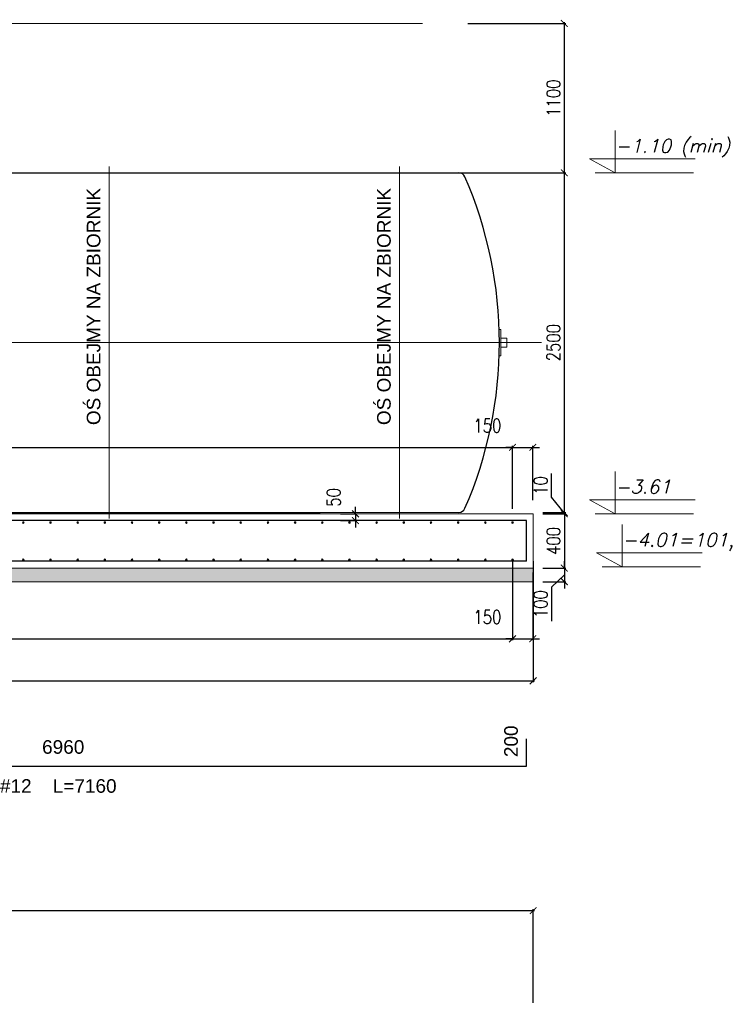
# Model space of a CAD drawing. Header units: millimetres. Extents: x -387992 to 11255, y 102926 to 380857.
# Tile 24 of 27: x -377984 to -372770, y 307436 to 314686. Entities that reach past the tile are written whole.
import ezdxf

# ---------------------------------------------------------------- set-up
doc = ezdxf.new("R2010")
doc.units = ezdxf.units.MM
doc.header["$MEASUREMENT"] = 0
for name, color, linetype, lineweight in [('AOS BETON', 7, 'Continuous', 18), ('AOS OS', 7, 'Continuous', 5), ('AOS STAL', 7, 'Continuous', 13), ('AOS WYMIAR', 7, 'Continuous', 9), ('AOS WYMIAR @ 1', 7, 'Continuous', 9), ('AOS ZBROJENIE', 7, 'Continuous', 25), ('AOS_OPIS', 7, 'Continuous', 9)]:
    doc.layers.add(name, color=color, linetype=linetype, lineweight=lineweight)
doc.styles.add('ARIAL', font='arial.ttf')
doc.styles.add('ROMANS', font='romans.shx', dxfattribs={"width": 0.7})
doc.styles.add('wymiary_opis', font='simplex.shx', dxfattribs={"width": 0.8})
doc.dimstyles.new('BB 1-50', dxfattribs={"dimtxt": 100, "dimasz": 50, "dimexe": 10, "dimexo": 100, "dimgap": 30, "dimtad": 1, "dimlfac": -1, "dimzin": 12, "dimdsep": 46, "dimtxsty": 'wymiary_opis', "dimblk": 'ARCHTICK', "dimcen": 45, "dimdle": 10, "dimclrd": 256, "dimclre": 256, "dimadec": 0, "dimazin": 0, "dimtfac": 1, "dimtix": 1, "dimtmove": 2, "dimatfit": 3, "dimfxl": 1, "dimtolj": 1, "dimtzin": 0, "dimarcsym": 0})

# ---------------------------------------------------------------- blocks, each defined once
blk = doc.blocks.new('_ArchTick')
at = {"color": 0, "linetype": 'ByBlock', "const_width": 0.15}
blk.add_lwpolyline([(-0.5, -0.5), (0.5, 0.5)], dxfattribs=at)
blk = doc.blocks.new('*D1008')
at = {"layer": 'AOS WYMIAR', "lineweight": -2, "transparency": 16777216}
for p, q in [((-387517.3, 308125.9), (-374195.9, 308125.9)), ((-387507.3, 307446.8), (-387507.3, 308135.9)), ((-374205.9, 307446.8), (-374205.9, 308135.9))]:
    blk.add_line(p, q, dxfattribs=at)
at = {"layer": 'Defpoints', "color": 0, "transparency": 16777216}
for p in [(-374205.9, 308125.9), (-387507.3, 307346.8, 0), (-374205.9, 307346.8, 0)]:
    blk.add_point(p, dxfattribs=at)
at = {"layer": 'AOS WYMIAR', "lineweight": -2, "transparency": 16777216, "xscale": 50, "yscale": 50, "zscale": 50, "rotation": 180}
blk.add_blockref('_ArchTick', (-387507.3, 308125.9), dxfattribs=at)
at = {"layer": 'AOS WYMIAR', "lineweight": -2, "transparency": 16777216, "xscale": 50, "yscale": 50, "zscale": 50}
blk.add_blockref('_ArchTick', (-374205.9, 308125.9), dxfattribs=at)
at = {"layer": 'AOS WYMIAR', "color": 0, "transparency": 16777216, "insert": (-380856.6, 308205.9), "char_height": 100, "attachment_point": 5, "style": 'wymiary_opis'}
blk.add_mtext('\\A1;13300', dxfattribs=at)
blk = doc.blocks.new('*D6252')
at = {"layer": 'AOS WYMIAR', "lineweight": -2, "transparency": 16777216}
for p, q in [((-374785.9, 313557.9), (-373966.5, 313557.9)), ((-373976.5, 311047.9), (-373976.5, 313567.9)), ((-374135.9, 311057.9), (-373966.5, 311057.9))]:
    blk.add_line(p, q, dxfattribs=at)
at = {"layer": 'Defpoints', "color": 0, "transparency": 16777216}
for p in [(-374885.9, 313557.9), (-373976.5, 313557.9), (-374235.9, 311057.9)]:
    blk.add_point(p, dxfattribs=at)
at = {"layer": 'AOS WYMIAR', "lineweight": -2, "transparency": 16777216, "xscale": 50, "yscale": 50, "zscale": 50}
for p, rotation in [((-373976.5, 313557.9), 90), ((-373976.5, 311057.9), 270)]:
    blk.add_blockref('_ArchTick', p, dxfattribs=dict(at, rotation=rotation))
at = {"layer": 'AOS WYMIAR', "color": 0, "transparency": 16777216, "insert": (-374056.5, 312307.9), "char_height": 100, "attachment_point": 5, "rotation": 90, "style": 'wymiary_opis'}
blk.add_mtext('\\A1;2500', dxfattribs=at)
blk = doc.blocks.new('*D6253')
at = {"layer": 'AOS WYMIAR', "lineweight": -2, "transparency": 16777216}
for p, q in [((-374135.9, 310647.9), (-373966.5, 310647.9)), ((-373976.5, 310647.9), (-373976.5, 310697.9)), ((-373976.5, 310647.9), (-373976.5, 310547.9)), ((-373976.5, 310647.9), (-373976.5, 310547.9)), ((-373976.5, 310597.9), (-374071.5, 310507.8)), ((-374135.9, 310547.9), (-373966.5, 310547.9)), ((-374071.5, 310507.8), (-374071.5, 310257.3)), ((-373976.5, 310547.9), (-373976.5, 310497.9))]:
    blk.add_line(p, q, dxfattribs=at)
at = {"layer": 'Defpoints', "color": 0, "transparency": 16777216}
for p in [(-374235.9, 310647.9), (-374235.9, 310547.9), (-373976.5, 310547.9)]:
    blk.add_point(p, dxfattribs=at)
at = {"layer": 'AOS WYMIAR', "lineweight": -2, "transparency": 16777216, "xscale": 50, "yscale": 50, "zscale": 50}
for p, rotation in [((-373976.5, 310647.9), 270), ((-373976.5, 310547.9), 90)]:
    blk.add_blockref('_ArchTick', p, dxfattribs=dict(at, rotation=rotation))
at = {"layer": 'AOS WYMIAR', "color": 0, "transparency": 16777216, "insert": (-374151.5, 310382.6), "char_height": 100, "attachment_point": 5, "rotation": 90, "style": 'wymiary_opis'}
blk.add_mtext('\\A1;100', dxfattribs=at)
blk = doc.blocks.new('*D6254')
at = {"layer": 'AOS WYMIAR', "lineweight": -2, "transparency": 16777216}
for p, q in [((-374071.5, 311169.1), (-374071.5, 311343.3)), ((-373976.5, 311052.9), (-374071.5, 311169.1)), ((-373976.5, 311057.9), (-373976.5, 311107.9)), ((-374135.9, 311057.9), (-373966.5, 311057.9)), ((-374135.9, 311047.9), (-373966.5, 311047.9)), ((-373976.5, 311057.9), (-373976.5, 311047.9)), ((-373976.5, 311057.9), (-373976.5, 311047.9)), ((-373976.5, 311047.9), (-373976.5, 310997.9))]:
    blk.add_line(p, q, dxfattribs=at)
at = {"layer": 'Defpoints', "color": 0, "transparency": 16777216}
for p in [(-374235.9, 311057.9), (-374235.9, 311047.9), (-373976.5, 311047.9)]:
    blk.add_point(p, dxfattribs=at)
at = {"layer": 'AOS WYMIAR', "lineweight": -2, "transparency": 16777216, "xscale": 50, "yscale": 50, "zscale": 50}
for p, rotation in [((-373976.5, 311057.9), 270), ((-373976.5, 311047.9), 90)]:
    blk.add_blockref('_ArchTick', p, dxfattribs=dict(at, rotation=rotation))
at = {"layer": 'AOS WYMIAR', "color": 0, "transparency": 16777216, "insert": (-374151.5, 311256.2), "char_height": 100, "attachment_point": 5, "rotation": 90, "style": 'wymiary_opis'}
blk.add_mtext('\\A1;10', dxfattribs=at)
blk = doc.blocks.new('POZIOM')
for p, q in [((0, 0.622), (0, 0)), ((-0.379, 0.207), (1.176, 0.207)), ((0, 0), (-0.379, 0.207))]:
    blk.add_line(p, q)
at = {"style": 'ARIAL', "flags": 4}
blk.add_attdef('POZIOM', (0.175, 0.268), '', height=0.2, dxfattribs=at)
blk = doc.blocks.new('*D6255')
at = {"layer": 'AOS WYMIAR', "lineweight": -2, "transparency": 16777216}
for p, q in [((-387507.3, 310697.9), (-387507.3, 309807.7)), ((-374205.9, 310697.9), (-374205.9, 309807.7)), ((-387517.3, 309817.7), (-374195.9, 309817.7))]:
    blk.add_line(p, q, dxfattribs=at)
at = {"layer": 'Defpoints', "color": 0, "transparency": 16777216}
for p in [(-387507.3, 310797.9, 0), (-374205.9, 310797.9, 0), (-374205.9, 309817.7)]:
    blk.add_point(p, dxfattribs=at)
at = {"layer": 'AOS WYMIAR', "lineweight": -2, "transparency": 16777216, "xscale": 50, "yscale": 50, "zscale": 50, "rotation": 180}
blk.add_blockref('_ArchTick', (-387507.3, 309817.7), dxfattribs=at)
at = {"layer": 'AOS WYMIAR', "lineweight": -2, "transparency": 16777216, "xscale": 50, "yscale": 50, "zscale": 50}
blk.add_blockref('_ArchTick', (-374205.9, 309817.7), dxfattribs=at)
at = {"layer": 'AOS WYMIAR', "color": 0, "transparency": 16777216, "insert": (-380856.6, 309897.7), "char_height": 100, "attachment_point": 5, "style": 'wymiary_opis'}
blk.add_mtext('\\A1;13300', dxfattribs=at)
blk = doc.blocks.new('*D6256')
at = {"layer": 'AOS WYMIAR', "lineweight": -2, "transparency": 16777216}
for p, q in [((-374085.9, 311047.9), (-373966.5, 311047.9)), ((-373976.5, 311057.9), (-373976.5, 310637.9)), ((-374085.9, 310647.9), (-373966.5, 310647.9))]:
    blk.add_line(p, q, dxfattribs=at)
at = {"layer": 'Defpoints', "color": 0, "transparency": 16777216}
for p in [(-374185.9, 311047.9), (-374185.9, 310647.9), (-373976.5, 310647.9)]:
    blk.add_point(p, dxfattribs=at)
at = {"layer": 'AOS WYMIAR', "lineweight": -2, "transparency": 16777216, "xscale": 50, "yscale": 50, "zscale": 50}
for p, rotation in [((-373976.5, 311047.9), 90), ((-373976.5, 310647.9), 270)]:
    blk.add_blockref('_ArchTick', p, dxfattribs=dict(at, rotation=rotation))
at = {"layer": 'AOS WYMIAR', "color": 0, "transparency": 16777216, "insert": (-374056.5, 310847.9), "char_height": 100, "attachment_point": 5, "rotation": 90, "style": 'wymiary_opis'}
blk.add_mtext('\\A1;400', dxfattribs=at)
blk = doc.blocks.new('*D1005')
at = {"layer": 'AOS WYMIAR', "lineweight": -2, "transparency": 16777216}
for p, q in [((-374685.9, 314657.9), (-373966.5, 314657.9)), ((-373976.5, 313547.9), (-373976.5, 314667.9)), ((-374768.1, 313557.9), (-373966.5, 313557.9))]:
    blk.add_line(p, q, dxfattribs=at)
at = {"layer": 'Defpoints', "color": 0, "transparency": 16777216}
for p in [(-374785.9, 314657.9, 0), (-373976.5, 314657.9), (-374868.1, 313557.9, 0)]:
    blk.add_point(p, dxfattribs=at)
at = {"layer": 'AOS WYMIAR', "lineweight": -2, "transparency": 16777216, "xscale": 50, "yscale": 50, "zscale": 50}
for p, rotation in [((-373976.5, 314657.9), 90), ((-373976.5, 313557.9), 270)]:
    blk.add_blockref('_ArchTick', p, dxfattribs=dict(at, rotation=rotation))
at = {"layer": 'AOS WYMIAR', "color": 0, "transparency": 16777216, "insert": (-374056.5, 314107.9), "char_height": 100, "attachment_point": 5, "rotation": 90, "style": 'wymiary_opis'}
blk.add_mtext('\\A1;1100', dxfattribs=at)
blk = doc.blocks.new('*D6259')
at = {"layer": 'AOS WYMIAR', "lineweight": -2, "transparency": 16777216}
for p, q in [((-387357.8, 310615.2), (-387357.8, 310117.6)), ((-374357.8, 310615.2), (-374357.8, 310117.6)), ((-387367.8, 310127.6), (-374347.8, 310127.6))]:
    blk.add_line(p, q, dxfattribs=at)
at = {"layer": 'Defpoints', "color": 0, "transparency": 16777216}
for p in [(-387357.8, 310715.2), (-374357.8, 310715.2), (-374357.8, 310127.6)]:
    blk.add_point(p, dxfattribs=at)
at = {"layer": 'AOS WYMIAR', "lineweight": -2, "transparency": 16777216, "xscale": 50, "yscale": 50, "zscale": 50, "rotation": 180}
blk.add_blockref('_ArchTick', (-387357.8, 310127.6), dxfattribs=at)
at = {"layer": 'AOS WYMIAR', "lineweight": -2, "transparency": 16777216, "xscale": 50, "yscale": 50, "zscale": 50}
blk.add_blockref('_ArchTick', (-374357.8, 310127.6), dxfattribs=at)
at = {"layer": 'AOS WYMIAR', "color": 0, "transparency": 16777216, "insert": (-380857.8, 310207.6), "char_height": 100, "attachment_point": 5, "style": 'wymiary_opis'}
blk.add_mtext('\\A1;65x200', dxfattribs=at)
blk = doc.blocks.new('*D6260')
at = {"layer": 'AOS WYMIAR', "lineweight": -2, "transparency": 16777216}
for p, q in [((-374357.8, 310697.9), (-374357.8, 310117.6)), ((-374208.3, 310615.2), (-374208.3, 310117.6)), ((-374357.8, 310127.6), (-374407.8, 310127.6)), ((-374357.8, 310127.6), (-374208.3, 310127.6)), ((-374208.3, 310127.6), (-374158.3, 310127.6))]:
    blk.add_line(p, q, dxfattribs=at)
at = {"layer": 'Defpoints', "color": 0, "transparency": 16777216}
for p in [(-374357.8, 310797.9, 0), (-374208.3, 310715.2), (-374208.3, 310127.6)]:
    blk.add_point(p, dxfattribs=at)
at = {"layer": 'AOS WYMIAR', "lineweight": -2, "transparency": 16777216, "xscale": 50, "yscale": 50, "zscale": 50}
blk.add_blockref('_ArchTick', (-374357.8, 310127.6), dxfattribs=at)
at = {"layer": 'AOS WYMIAR', "lineweight": -2, "transparency": 16777216, "xscale": 50, "yscale": 50, "zscale": 50, "rotation": 180}
blk.add_blockref('_ArchTick', (-374208.3, 310127.6), dxfattribs=at)
at = {"layer": 'AOS WYMIAR', "color": 0, "transparency": 16777216, "insert": (-374542.2, 310287.6), "char_height": 100, "attachment_point": 5, "style": 'wymiary_opis'}
blk.add_mtext('\\A1;150', dxfattribs=at)
blk = doc.blocks.new('*D6262')
at = {"layer": 'AOS WYMIAR', "lineweight": -2, "transparency": 16777216}
for p, q in [((-387367.8, 311537), (-374347.8, 311537)), ((-387357.8, 311083.3), (-387357.8, 311547)), ((-374357.8, 311083.3), (-374357.8, 311547))]:
    blk.add_line(p, q, dxfattribs=at)
at = {"layer": 'Defpoints', "color": 0, "transparency": 16777216}
for p in [(-374357.8, 311537), (-387357.8, 310983.3), (-374357.8, 310983.3)]:
    blk.add_point(p, dxfattribs=at)
at = {"layer": 'AOS WYMIAR', "lineweight": -2, "transparency": 16777216, "xscale": 50, "yscale": 50, "zscale": 50, "rotation": 180}
blk.add_blockref('_ArchTick', (-387357.8, 311537), dxfattribs=at)
at = {"layer": 'AOS WYMIAR', "lineweight": -2, "transparency": 16777216, "xscale": 50, "yscale": 50, "zscale": 50}
blk.add_blockref('_ArchTick', (-374357.8, 311537), dxfattribs=at)
at = {"layer": 'AOS WYMIAR', "color": 0, "transparency": 16777216, "insert": (-380497.1, 311697), "char_height": 100, "attachment_point": 5, "style": 'wymiary_opis'}
blk.add_mtext('\\A1;65x200', dxfattribs=at)
blk = doc.blocks.new('*D6263')
at = {"layer": 'AOS WYMIAR', "lineweight": -2, "transparency": 16777216}
for p, q in [((-374357.8, 311537), (-374407.8, 311537)), ((-374357.8, 311083.3), (-374357.8, 311547)), ((-374357.8, 311537), (-374208.3, 311537)), ((-374208.3, 311147.9), (-374208.3, 311547)), ((-374208.3, 311537), (-374158.3, 311537))]:
    blk.add_line(p, q, dxfattribs=at)
at = {"layer": 'Defpoints', "color": 0, "transparency": 16777216}
for p in [(-374208.3, 311537), (-374208.3, 311047.9, 0), (-374357.8, 310983.3)]:
    blk.add_point(p, dxfattribs=at)
at = {"layer": 'AOS WYMIAR', "lineweight": -2, "transparency": 16777216, "xscale": 50, "yscale": 50, "zscale": 50}
blk.add_blockref('_ArchTick', (-374357.8, 311537), dxfattribs=at)
at = {"layer": 'AOS WYMIAR', "lineweight": -2, "transparency": 16777216, "xscale": 50, "yscale": 50, "zscale": 50, "rotation": 180}
blk.add_blockref('_ArchTick', (-374208.3, 311537), dxfattribs=at)
at = {"layer": 'AOS WYMIAR', "color": 0, "transparency": 16777216, "insert": (-374542.2, 311697), "char_height": 100, "attachment_point": 5, "style": 'wymiary_opis'}
blk.add_mtext('\\A1;150', dxfattribs=at)
blk = doc.blocks.new('*D6264')
at = {"layer": 'AOS WYMIAR', "lineweight": -2, "transparency": 16777216}
for p, q in [((-375513.4, 311047.9), (-375513.4, 311097.9)), ((-375622.7, 311047.9), (-375503.4, 311047.9)), ((-375622.7, 310997.9), (-375503.4, 310997.9)), ((-375513.4, 311047.9), (-375513.4, 310997.9)), ((-375513.4, 310997.9), (-375513.4, 310947.9))]:
    blk.add_line(p, q, dxfattribs=at)
at = {"layer": 'Defpoints', "color": 0, "transparency": 16777216}
for p in [(-375722.7, 311047.9, 0), (-375722.7, 310997.9), (-375513.4, 310997.9)]:
    blk.add_point(p, dxfattribs=at)
at = {"layer": 'AOS WYMIAR', "lineweight": -2, "transparency": 16777216, "xscale": 50, "yscale": 50, "zscale": 50}
for p, rotation in [((-375513.4, 311047.9), 270), ((-375513.4, 310997.9), 90)]:
    blk.add_blockref('_ArchTick', p, dxfattribs=dict(at, rotation=rotation))
at = {"layer": 'AOS WYMIAR', "color": 0, "transparency": 16777216, "insert": (-375673.4, 311168.4), "char_height": 100, "attachment_point": 5, "rotation": 90, "style": 'wymiary_opis'}
blk.add_mtext('\\A1;50', dxfattribs=at)

msp = doc.modelspace()

# ---------------------------------------------------------------- hatches: boundary and pattern name
at = {"layer": 'AOS_OPIS'}
h = msp.add_hatch(color=256, dxfattribs=at)
edge = h.paths.add_edge_path()
edge.add_arc((-377957.797546, 310983.331928), 6, 0, 360)
h = msp.add_hatch(color=256, dxfattribs=at)
edge = h.paths.add_edge_path()
edge.add_arc((-377757.797546, 310983.331928), 6, 0, 360)
h = msp.add_hatch(color=256, dxfattribs=at)
edge = h.paths.add_edge_path()
edge.add_arc((-377557.797546, 310983.331928), 6, 0, 360)
h = msp.add_hatch(color=256, dxfattribs=at)
edge = h.paths.add_edge_path()
edge.add_arc((-377357.797546, 310983.331928), 6, 0, 360)
h = msp.add_hatch(color=256, dxfattribs=at)
edge = h.paths.add_edge_path()
edge.add_arc((-377157.797546, 310983.331928), 6, 0, 360)
h = msp.add_hatch(color=256, dxfattribs=at)
edge = h.paths.add_edge_path()
edge.add_arc((-376957.797546, 310983.331928), 6, 0, 360)
h = msp.add_hatch(color=256, dxfattribs=at)
edge = h.paths.add_edge_path()
edge.add_arc((-376757.797546, 310983.331928), 6, 0, 360)
h = msp.add_hatch(color=256, dxfattribs=at)
edge = h.paths.add_edge_path()
edge.add_arc((-376557.797546, 310983.331928), 6, 0, 360)
h = msp.add_hatch(color=256, dxfattribs=at)
edge = h.paths.add_edge_path()
edge.add_arc((-376357.797546, 310983.331928), 6, 0, 360)
h = msp.add_hatch(color=256, dxfattribs=at)
edge = h.paths.add_edge_path()
edge.add_arc((-376157.797546, 310983.331928), 6, 0, 360)
h = msp.add_hatch(color=256, dxfattribs=at)
edge = h.paths.add_edge_path()
edge.add_arc((-375957.797546, 310983.331928), 6, 0, 360)
h = msp.add_hatch(color=256, dxfattribs=at)
edge = h.paths.add_edge_path()
edge.add_arc((-375757.797546, 310983.331928), 6, 0, 360)
h = msp.add_hatch(color=256, dxfattribs=at)
edge = h.paths.add_edge_path()
edge.add_arc((-375557.797546, 310983.331928), 6, 0, 360)
h = msp.add_hatch(color=256, dxfattribs=at)
edge = h.paths.add_edge_path()
edge.add_arc((-375357.797546, 310983.331928), 6, 0, 360)
h = msp.add_hatch(color=256, dxfattribs=at)
edge = h.paths.add_edge_path()
edge.add_arc((-375157.797546, 310983.331928), 6, 0, 360)
h = msp.add_hatch(color=256, dxfattribs=at)
edge = h.paths.add_edge_path()
edge.add_arc((-374957.797546, 310983.331928), 6, 0, 360)
h = msp.add_hatch(color=256, dxfattribs=at)
edge = h.paths.add_edge_path()
edge.add_arc((-374757.797546, 310983.331928), 6, 0, 360)
h = msp.add_hatch(color=256, dxfattribs=at)
edge = h.paths.add_edge_path()
edge.add_arc((-374557.797546, 310983.331928), 6, 0, 360)
h = msp.add_hatch(color=256, dxfattribs=at)
edge = h.paths.add_edge_path()
edge.add_arc((-374357.797546, 310983.331928), 6, 0, 360)
h = msp.add_hatch(color=256, dxfattribs=at)
edge = h.paths.add_edge_path()
edge.add_arc((-377957.797546, 310709.93249), 6, 0, 360)
h = msp.add_hatch(color=256, dxfattribs=at)
edge = h.paths.add_edge_path()
edge.add_arc((-377757.797546, 310709.93249), 6, 0, 360)
h = msp.add_hatch(color=256, dxfattribs=at)
edge = h.paths.add_edge_path()
edge.add_arc((-377557.797546, 310709.93249), 6, 0, 360)
h = msp.add_hatch(color=256, dxfattribs=at)
edge = h.paths.add_edge_path()
edge.add_arc((-377357.797546, 310709.93249), 6, 0, 360)
h = msp.add_hatch(color=256, dxfattribs=at)
edge = h.paths.add_edge_path()
edge.add_arc((-377157.797546, 310709.93249), 6, 0, 360)
h = msp.add_hatch(color=256, dxfattribs=at)
edge = h.paths.add_edge_path()
edge.add_arc((-376957.797546, 310709.93249), 6, 0, 360)
h = msp.add_hatch(color=256, dxfattribs=at)
edge = h.paths.add_edge_path()
edge.add_arc((-376757.797546, 310709.93249), 6, 0, 360)
h = msp.add_hatch(color=256, dxfattribs=at)
edge = h.paths.add_edge_path()
edge.add_arc((-376557.797546, 310709.93249), 6, 0, 360)
h = msp.add_hatch(color=256, dxfattribs=at)
edge = h.paths.add_edge_path()
edge.add_arc((-376357.797546, 310709.93249), 6, 0, 360)
h = msp.add_hatch(color=256, dxfattribs=at)
edge = h.paths.add_edge_path()
edge.add_arc((-376157.797546, 310709.93249), 6, 0, 360)
h = msp.add_hatch(color=256, dxfattribs=at)
edge = h.paths.add_edge_path()
edge.add_arc((-375957.797546, 310709.93249), 6, 0, 360)
h = msp.add_hatch(color=256, dxfattribs=at)
edge = h.paths.add_edge_path()
edge.add_arc((-375757.797546, 310709.93249), 6, 0, 360)
h = msp.add_hatch(color=256, dxfattribs=at)
edge = h.paths.add_edge_path()
edge.add_arc((-375557.797546, 310709.93249), 6, 0, 360)
h = msp.add_hatch(color=256, dxfattribs=at)
edge = h.paths.add_edge_path()
edge.add_arc((-375357.797546, 310709.93249), 6, 0, 360)
h = msp.add_hatch(color=256, dxfattribs=at)
edge = h.paths.add_edge_path()
edge.add_arc((-375157.797546, 310709.93249), 6, 0, 360)
h = msp.add_hatch(color=256, dxfattribs=at)
edge = h.paths.add_edge_path()
edge.add_arc((-374957.797546, 310709.93249), 6, 0, 360)
h = msp.add_hatch(color=256, dxfattribs=at)
edge = h.paths.add_edge_path()
edge.add_arc((-374757.797546, 310709.93249), 6, 0, 360)
h = msp.add_hatch(color=256, dxfattribs=at)
edge = h.paths.add_edge_path()
edge.add_arc((-374557.797546, 310709.93249), 6, 0, 360)
h = msp.add_hatch(color=256, dxfattribs=at)
edge = h.paths.add_edge_path()
edge.add_arc((-374357.797546, 310709.93249), 6, 0, 360)
h = msp.add_hatch(dxfattribs=at)
h.set_pattern_fill('DASH', color=256, scale=300, angle=45, style=0)
h.set_pattern_definition([(45, (-512844.81, 285937.148), (4e-15, 53.033009), [37.5, -37.5])])
h.paths.add_polyline_path([(-383012.70497, 310647.93249), (-383056.740704, 310547.93249), (-374205.895933, 310547.93249), (-374205.895933, 310647.93249)])
h.paths.add_polyline_path([(-383331.39677, 310647.93249), (-383295.398247, 310547.93249), (-383056.740704, 310547.93249), (-383012.70497, 310647.93249)])
h.paths.add_polyline_path([(-383295.398247, 310547.93249), (-383331.39677, 310647.93249), (-384105.321134, 310647.93249), (-384091.32305, 310547.93249)])
h.paths.add_polyline_path([(-384405.342723, 310647.93249), (-384315.999102, 310547.93249), (-384091.32305, 310547.93249), (-384105.321134, 310647.93249)])
h.paths.add_polyline_path([(-387507.344734, 310647.93249), (-387507.344734, 310547.93249), (-384315.999102, 310547.93249), (-384405.342723, 310647.93249)])

# ---------------------------------------------------------------- linework, layer by layer
for p, q in [((-386959.557031, 313557.93249), (-374768.113771, 313557.93249, -0.001335)), ((-385938.829059, 311057.93249), (-375774.407925, 311057.93249))]:
    msp.add_line(p, q)
for centre, radius, start, end in [((-374753.685366, 313507.93249), 50, 23.5021977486, 90), ((-377513.206956, 312307.93249), 3059.145959, 336.4978022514, 23.5021977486), ((-374753.685366, 311107.93249), 50, 270, 336.4978022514)]:
    msp.add_arc(centre, radius, start, end)
at = {"layer": 'AOS BETON', "color": 7}
for p, q in [((-374205.895933, 311047.93249, 0.000148), (-387507.344734, 311047.93249)), ((-374753.685366, 311057.93249), (-386959.557077, 311057.93249)), ((-374205.895933, 310547.93249, 0.000148), (-374205.895933, 311047.93249, 0.000148)), ((-374205.895933, 310647.93249), (-387507.344734, 310647.93249, 0.000593)), ((-374205.895933, 310547.93249), (-387507.344734, 310547.93249, 0.000741))]:
    msp.add_line(p, q, dxfattribs=at)
at = {"layer": 'AOS OS', "ltscale": 10}
for p, q in [((-377325.114447, 311012.149567, 0.002966), (-377325.114447, 313603.715413, 0.002966)), ((-375188.59698, 311012.149567, 0.002966), (-375188.59698, 313603.715413, 0.002966))]:
    msp.add_line(p, q, dxfattribs=at)
at = {"layer": 'AOS OS', "color": 7, "ltscale": 10}
msp.add_line((-374143.521677, 312307.93249), (-387991.5404, 312307.93249), dxfattribs=at)
at = {"layer": 'AOS STAL', "color": 7}
msp.add_line((-375020.288664, 314657.93249), (-386259.621854, 314657.93249), dxfattribs=at)
at = {"layer": 'AOS STAL'}
for p, q in [((-374454.060997, 312405.43249), (-374444.655018, 312405.43249)), ((-374444.655018, 312210.43249), (-374444.655018, 312405.43249)), ((-374444.655018, 312340.93249), (-374399.655018, 312340.93249)), ((-374399.655018, 312274.93249), (-374399.655018, 312340.93249)), ((-374444.655018, 312274.93249), (-374399.655018, 312274.93249)), ((-374454.060997, 312210.43249), (-374444.655018, 312210.43249))]:
    msp.add_line(p, q, dxfattribs=at)
at = {"layer": 'AOS WYMIAR'}
for p, q in [((-373749.893126, 313557.901062, 0.000148), (-373027.041935, 313557.901062, 0.000148)), ((-373749.893126, 311047.93249, 0.000148), (-373027.041935, 311047.93249, 0.000148)), ((-373697.772045, 310657.27904, 0.000148), (-372974.920854, 310657.27904, 0.000148))]:
    msp.add_line(p, q, dxfattribs=at)
at = {"layer": 'AOS ZBROJENIE', "color": 7}
for p, q in [((-374255.895933, 310997.93249, 0.000147), (-387457.344734, 310997.93249, 0.000074)), ((-374255.895933, 310697.93249, 0.000147), (-387457.344734, 310697.93249, 0.000518)), ((-381216.620334, 309190.568974, 0.000333), (-374255.895933, 309190.568974, 0.000137))]:
    msp.add_line(p, q, dxfattribs=at)
at = {"layer": 'AOS ZBROJENIE'}
for points, elevation in [([(-374255.895933, 310797.93249), (-374255.895933, 310997.93249)], 0.000147), ([(-374255.895933, 310697.93249), (-374255.895933, 310897.93249)], 0.000147), ([(-374255.895933, 309190.568974), (-374255.895933, 309390.568974)], 0.000137)]:
    msp.add_lwpolyline(points, dxfattribs=dict(at, elevation=elevation))
at = {"layer": 'AOS_OPIS'}
msp.add_line((-375909.125436, 313557.93249), (-378706.618492, 313557.93249), dxfattribs=at)
for centre in [(-377957.797546, 310983.331928), (-377757.797546, 310983.331928), (-377557.797546, 310983.331928), (-377357.797546, 310983.331928), (-377157.797546, 310983.331928), (-376957.797546, 310983.331928), (-376757.797546, 310983.331928), (-376557.797546, 310983.331928), (-376357.797546, 310983.331928), (-376157.797546, 310983.331928), (-375957.797546, 310983.331928), (-375757.797546, 310983.331928), (-375557.797546, 310983.331928), (-375357.797546, 310983.331928), (-375157.797546, 310983.331928), (-374957.797546, 310983.331928), (-374757.797546, 310983.331928), (-374557.797546, 310983.331928), (-374357.797546, 310983.331928), (-377957.797546, 310709.93249, 0.00015), (-377757.797546, 310709.93249, 0.00015), (-377557.797546, 310709.93249, 0.00015), (-377357.797546, 310709.93249, 0.00015), (-377157.797546, 310709.93249, 0.00015), (-376957.797546, 310709.93249, 0.00015), (-376757.797546, 310709.93249, 0.00015), (-376557.797546, 310709.93249, 0.00015), (-376357.797546, 310709.93249, 0.00015), (-376157.797546, 310709.93249, 0.00015), (-375957.797546, 310709.93249, 0.00015), (-375757.797546, 310709.93249, 0.00015), (-375557.797546, 310709.93249, 0.00015), (-375357.797546, 310709.93249, 0.00015), (-375157.797546, 310709.93249, 0.00015), (-374957.797546, 310709.93249, 0.00015), (-374757.797546, 310709.93249, 0.00015), (-374557.797546, 310709.93249, 0.00015), (-374357.797546, 310709.93249, 0.00015)]:
    msp.add_circle(centre, 6, dxfattribs=at)

# ---------------------------------------------------------------- block references
at = {"layer": 'AOS WYMIAR'}
ref = msp.add_blockref('POZIOM', (-373602.725832, 313557.901062, 0.000148), dxfattribs=dict(at, xscale=500, yscale=500, zscale=500))
ref.add_attrib('POZIOM', '-1.10 (min)', (-373602.725832, 313706.649869, 0.000148), dxfattribs={"layer": '0', "height": 100, "style": 'ROMANS', "oblique": 15, "flags": 4})
ref = msp.add_blockref('POZIOM', (-373602.725832, 311047.93249, 0.000148), dxfattribs=dict(at, xscale=500, yscale=500, zscale=500))
ref.add_attrib('POZIOM', '-3.61', (-373602.725832, 311196.681298, 0.000148), dxfattribs={"layer": '0', "height": 100, "style": 'ROMANS', "oblique": 15, "flags": 4})
ref = msp.add_blockref('POZIOM', (-373550.604751, 310657.27904, 0.000148), dxfattribs=dict(at, xscale=500, yscale=500, zscale=500))
ref.add_attrib('POZIOM', '-4.01=101,11npm', (-373550.604751, 310806.027848, 0.000148), dxfattribs={"layer": '0', "height": 100, "style": 'ROMANS', "oblique": 15, "flags": 4})

# ---------------------------------------------------------------- texts
at = {"layer": 'AOS BETON', "color": 7, "style": 'ARIAL'}
msp.add_text('200', height=100, rotation=90, dxfattribs=at).set_placement((-374318.952164, 309256.184963, 0.000137))
for s, p in [('6960', (-377819.576439, 309280.959596, 0.000235)), ('#12    L=7160', (-378129.585199, 308993.769133, -0.000181))]:
    msp.add_text(s, height=100, dxfattribs=at).set_placement(p)
at = {"layer": 'AOS_OPIS', "style": 'ARIAL'}
for p in [(-377390.814371, 311700.695099, 0.002966), (-375254.296904, 311700.695099, 0.002966)]:
    msp.add_text('OŚ OBEJMY NA ZBIORNIK', height=100, rotation=90, dxfattribs=at).set_placement(p)

# ---------------------------------------------------------------- dimensions: what is measured, and where the dimension line sits
at = {"layer": 'AOS WYMIAR'}
dim = msp.add_linear_dim(base=(-373976.537575, 314657.93249, -0.001335), p1=(-374868.113771, 313557.93249, 0.000148), p2=(-374785.895933, 314657.93249, 0.000148), angle=90, dimstyle='BB 1-50', dxfattribs=at)
dim.commit()
dim.dimension.update_dxf_attribs({"geometry": '*D1005', "text_midpoint": (-374056.537575, 314107.93249, -0.001335)})
dim = msp.add_linear_dim(base=(-374205.895933, 308125.86411, 0.001969), p1=(-387507.344734, 307346.788744, 0.000474), p2=(-374205.895933, 307346.788744, 0.000486), text='13300', dimstyle='BB 1-50', override={"dimdec": 0}, dxfattribs=at)
dim.commit()
dim.dimension.update_dxf_attribs({"geometry": '*D1008', "text_midpoint": (-380856.620334, 308205.86411, 0.001969)})
at = {"layer": 'AOS WYMIAR @ 1'}
dim = msp.add_linear_dim(base=(-373976.537575, 313557.901062, 0.000148), p1=(-374235.895933, 311057.93249, 0.000148), p2=(-374885.895933, 313557.901062, 0.000148), angle=90, text='2500', dimstyle='BB 1-50', override={"dimscale": 1, "dimtix": 1, "dimtofl": 1, "dimtmove": 1, "dimatfit": 1}, dxfattribs=at)
dim.commit()
dim.dimension.update_dxf_attribs({"geometry": '*D6252', "text_midpoint": (-374056.537575, 312307.916776, 0.000148)})
dim = msp.add_linear_dim(base=(-374357.797546, 311537.015506), p1=(-387357.797546, 310983.331928), p2=(-374357.797546, 310983.331928), text='65x200', dimstyle='BB 1-50', override={"dimscale": 1, "dimdec": 0, "dimtix": 1, "dimtofl": 1, "dimtmove": 1, "dimatfit": 1}, dxfattribs=at)
dim.commit()
dim.dimension.update_dxf_attribs({"geometry": '*D6262', "text_midpoint": (-380497.149267, 311617.015506), "dimtype": 128})
for base, p1, p2, picture, middle in [((-374208.250357, 311537.015506), (-374357.797546, 310983.331928), (-374208.250357, 311047.93249, 0.000148), '*D6263', (-374542.209656, 311617.015506)), ((-374208.250357, 310127.586992), (-374357.797546, 310797.93249, 0.000371), (-374208.250357, 310715.172612), '*D6260', (-374542.209656, 310207.586992))]:
    dim = msp.add_linear_dim(base=base, p1=p1, p2=p2, dimstyle='BB 1-50', override={"dimscale": 1, "dimdec": 0, "dimtix": 1, "dimtofl": 1, "dimtmove": 1, "dimatfit": 1}, dxfattribs=at)
    dim.commit()
    dim.dimension.update_dxf_attribs({"geometry": picture, "text_midpoint": middle, "dimtype": 128})
for base, p1, p2, angle, picture, middle, dimtype in [((-373976.537575, 311047.93249, 0.000148), (-374235.895933, 311057.93249, 0.000148), (-374235.895933, 311047.93249, 0.000148), 90, '*D6254', (-374071.537575, 311199.05392, 0.000148), 128), ((-375513.38327, 310997.93249, 0.00014), (-375722.741628, 311047.93249, 0.000131), (-375722.741628, 310997.93249, 0.00014), 270, '*D6264', (-375593.38327, 311168.433387, 0.00014), 129), ((-373976.537575, 310547.93249, 0.000148), (-374235.895933, 310647.93249, 0.000148), (-374235.895933, 310547.93249, 0.000148), 90, '*D6253', (-374071.537575, 310477.795503, 0.000148), 128)]:
    dim = msp.add_linear_dim(base=base, p1=p1, p2=p2, angle=angle, dimstyle='BB 1-50', override={"dimscale": 1, "dimtix": 1, "dimtofl": 1, "dimtmove": 1, "dimatfit": 1}, dxfattribs=at)
    dim.commit()
    dim.dimension.update_dxf_attribs({"geometry": picture, "text_midpoint": middle, "dimtype": dimtype})
dim = msp.add_aligned_dim(p1=(-374185.895933, 311047.93249, 0.000148), p2=(-374185.895933, 310647.93249, 0.000148), distance=209.358358, dimstyle='BB 1-50', override={"dimscale": 1, "dimtix": 1, "dimtofl": 1, "dimtmove": 1, "dimatfit": 1}, dxfattribs=at)
dim.commit()
dim.dimension.update_dxf_attribs({"geometry": '*D6256', "text_midpoint": (-374056.537575, 310847.93249, 0.000148)})
for base, p1, p2, text, picture, middle in [((-374205.895933, 309817.727831), (-387507.344734, 310797.93249, 0.000371), (-374205.895933, 310797.93249, 0.000148), '13300', '*D6255', (-380856.620334, 309897.727831)), ((-374357.797546, 310127.586992), (-387357.797546, 310715.172612), (-374357.797546, 310715.172612), '65x200', '*D6259', (-380857.797546, 310207.586992))]:
    dim = msp.add_linear_dim(base=base, p1=p1, p2=p2, text=text, dimstyle='BB 1-50', override={"dimscale": 1, "dimdec": 0, "dimtix": 1, "dimtofl": 1, "dimtmove": 1, "dimatfit": 1}, dxfattribs=at)
    dim.commit()
    dim.dimension.update_dxf_attribs({"geometry": picture, "text_midpoint": middle})

doc.saveas('drawing.dxf')
